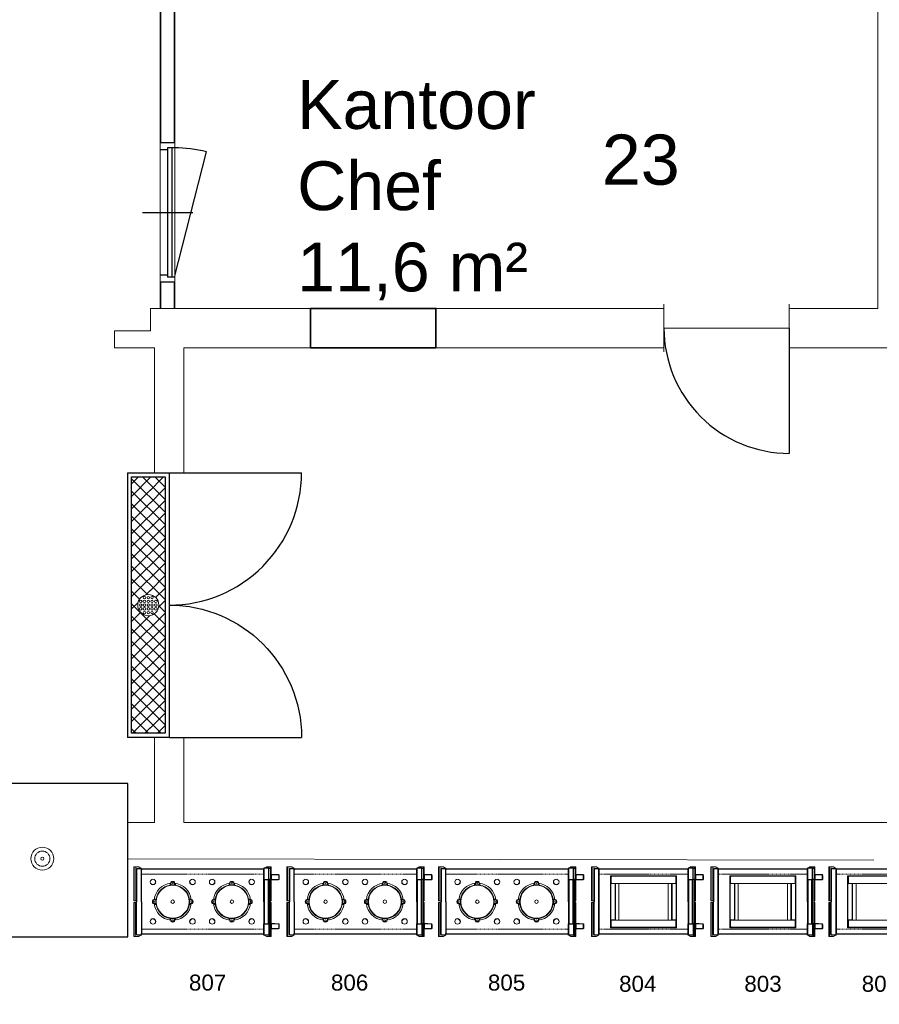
# Model space of a CAD drawing. Header units: millimetres. Extents: x 251300 to 553564, y 2563 to 144710.
# Tile 25 of 57: x 281134 to 287305, y 31478 to 38549. Entities that reach past the tile are written whole.
import ezdxf
from ezdxf.enums import TextEntityAlignment as Align

# ---------------------------------------------------------------- set-up
doc = ezdxf.new("R2010")
doc.units = ezdxf.units.MM
doc.set_wipeout_variables(frame=1)
doc.linetypes.add('HIDDEN', pattern=[9.525, 6.35, -3.175])
doc.layers.add('0 @ 50', color=7, linetype='Continuous')
for name, color, linetype, lineweight in [('APPARAAT1', 2, 'Continuous', 25), ('APPARAAT2', 1, 'Continuous', 20), ('APPARAAT3', 6, 'Continuous', 18), ('BWK ALGEMEEN', 1, 'Continuous', 25), ('BWK MUREN', 3, 'Continuous', 35), ('POSITIENUMMER', 141, 'Continuous', 20), ('TEKST PS', 10, 'Continuous', 9), ('X-L22_C_binnenwand', 7, 'Continuous', 13), ('X-L32_C_binnenwandopeningen', 3, 'Continuous', 5), ('X-T22_C_ruimtelabel', 7, 'Continuous', 5)]:
    doc.layers.add(name, color=color, linetype=linetype, lineweight=lineweight)
doc.styles.add('PS', font='arial.ttf')
doc.styles.get("Standard").update_dxf_attribs({"font": 'arial.ttf'})

# ---------------------------------------------------------------- blocks, each defined once
blk = doc.blocks.new('POSITIENUMMER')
at = {"layer": 'POSITIENUMMER', "style": 'PS', "flags": 1}
for tag, p in [('MERK-TYPE', (-1.22, -6.81)), ('AFMETINGEN', (-1.22, -10.86)), ('OMSCHRIJVING', (-1.22, -14.79)), ('OPMERKINGEN', (-1.22, -18.98))]:
    blk.add_attdef(tag, p, '', height=2.8, dxfattribs=at)
blk.add_wipeout([(-5.03, 0), (-5.03, 0.11), (-5.02, 0.2), (-5, 0.34), (-4.97, 0.48), (-4.93, 0.6), (-4.86, 0.76), (-4.78, 0.92), (-4.69, 1.07), (-4.6, 1.2), (-4.54, 1.27), (-4.48, 1.34), (-4.43, 1.4), (-4.35, 1.49), (-4.26, 1.57), (-4.18, 1.64), (-4.07, 1.73), (-3.91, 1.86), (-3.77, 1.95), (-3.62, 2.05), (-3.49, 2.12), (-3.31, 2.22), (-3.18, 2.29), (-3.02, 2.36), (-2.86, 2.43), (-2.72, 2.48), (-2.53, 2.55), (-2.36, 2.61), (-2.17, 2.66), (-2, 2.71), (-1.73, 2.77), (-1.53, 2.81), (-1.37, 2.84), (-1.13, 2.88), (-0.93, 2.9), (-0.73, 2.92), (-0.52, 2.93), (-0.28, 2.95), (-0.09, 2.95), (0.17, 2.95), (0.35, 2.94), (0.58, 2.93), (0.78, 2.91), (1, 2.89), (1.15, 2.87), (1.32, 2.85), (1.47, 2.82), (1.68, 2.78), (1.88, 2.74), (2.01, 2.7), (2.16, 2.67), (2.37, 2.6), (2.54, 2.55), (2.65, 2.51), (2.78, 2.46), (2.91, 2.41), (3.05, 2.34), (3.21, 2.27), (3.32, 2.22), (3.46, 2.14), (3.61, 2.06), (3.73, 1.98), (3.85, 1.9), (4, 1.79), (4.11, 1.7), (4.21, 1.62), (4.33, 1.5), (4.43, 1.4), (4.53, 1.29), (4.62, 1.17), (4.69, 1.06), (4.77, 0.94), (4.83, 0.83), (4.89, 0.7), (4.93, 0.6), (4.97, 0.47), (4.99, 0.38), (5.02, 0.23), (5.03, 0.13), (5.03, 0.07), (5.03, 0.04), (5.03, -0.07), (5.02, -0.18), (5.02, -0.17), (5.01, -0.3), (4.96, -0.48), (4.92, -0.62), (4.88, -0.73), (4.79, -0.9), (4.74, -0.99), (4.69, -1.08), (4.62, -1.17), (4.52, -1.29), (4.44, -1.39), (4.37, -1.46), (4.28, -1.55), (4.2, -1.63), (4.05, -1.75), (3.95, -1.83), (3.83, -1.91), (3.65, -2.03), (3.52, -2.11), (3.37, -2.19), (3.23, -2.26), (3.12, -2.32), (2.93, -2.4), (2.81, -2.45), (2.67, -2.5), (2.5, -2.56), (2.26, -2.63), (2.12, -2.68), (1.9, -2.73), (1.71, -2.78), (1.55, -2.81), (1.41, -2.83), (1.28, -2.85), (1.11, -2.88), (0.84, -2.91), (0.68, -2.92), (0.46, -2.94), (0.29, -2.95), (0.1, -2.95), (-0.12, -2.95), (-0.33, -2.94), (-0.56, -2.93), (-0.83, -2.91), (-1.09, -2.88), (-1.3, -2.85), (-1.58, -2.8), (-1.83, -2.75), (-2.05, -2.69), (-2.13, -2.67), (-2.15, -2.67), (-2.41, -2.59), (-2.61, -2.52), (-2.79, -2.45), (-2.94, -2.39), (-3.08, -2.33), (-3.25, -2.25), (-3.37, -2.19), (-3.5, -2.12), (-3.64, -2.04), (-3.76, -1.96), (-3.89, -1.87), (-3.97, -1.81), (-4.08, -1.73), (-4.15, -1.67), (-4.32, -1.51), (-4.48, -1.35), (-4.55, -1.26), (-4.64, -1.14), (-4.73, -1), (-4.79, -0.9), (-4.86, -0.77), (-4.91, -0.65), (-4.94, -0.55), (-4.97, -0.44), (-5.01, -0.28), (-5.02, -0.19), (-5.03, -0.07)]).dxf.layer = 'POSITIENUMMER'
at = {"layer": 'POSITIENUMMER'}
blk.add_attdef('POS', text='', height=2.3, dxfattribs=at).set_placement((0, 0), align=Align.MIDDLE)
blk = doc.blocks.new('DVDVB_32_-S-_Deur')
at = {"linetype": 'Continuous', "lineweight": 13}
blk.add_wipeout([(0, -0.5), (1, -0.5), (1, 0.5), (0, 0.5)], dxfattribs=at)
at = {"color": 0, "linetype": 'ByBlock', "lineweight": -2}
for p, q in [((0, -0.5), (0, 0.5)), ((1, -0.5), (1, 0.5)), ((0, 0), (1, 0))]:
    blk.add_line(p, q, dxfattribs=at)
blk = doc.blocks.new('DVDVB_32_-S-_DubbelDeur')
at = {"linetype": 'Continuous', "lineweight": 13}
blk.add_wipeout([(0, -0.5), (1, -0.5), (1, 0.5), (0, 0.5)], dxfattribs=at)
at = {"color": 0, "linetype": 'ByBlock', "lineweight": -2}
for p, q in [((0, -0.5), (0, 0.5)), ((1, -0.5), (1, 0.5)), ((0, 0), (1, 0))]:
    blk.add_line(p, q, dxfattribs=at)
blk = doc.blocks.new('Borden DFR 2 x 240')
at = {"layer": 'APPARAAT1'}
for p, q in [((18, -12), (18, -248)), ((18, -23.5), (18, -241)), ((20, -10), (51, -10)), ((53, -10.6), (53, -19.5)), ((933, -15), (53, -15)), ((53, -248), (53, -15)), ((933, -248), (933, -15)), ((980.9, -407), (980.9, -89)), ((18, -484), (18, -248)), ((18, -472.5), (18, -255)), ((53, -248), (53, -481)), ((933, -248), (933, -481)), ((20, -486), (51, -486)), ((53, -485.4), (53, -476.5)), ((933, -481), (53, -481))]:
    blk.add_line(p, q, dxfattribs=at)
for points in [[(968, -7.9), (933, -7.9), (933, -89), (968, -89)], [(968, -488.2), (933, -488.2), (933, -407), (968, -407)]]:
    blk.add_lwpolyline(points, close=True, dxfattribs=at)
for points in [[(968, -7.9), (980.9, -7.9), (980.9, -89), (968, -89)], [(968, -488.2), (980.9, -488.2), (980.9, -407), (968, -407)]]:
    blk.add_lwpolyline(points, dxfattribs=at)
for centre, start, end in [((20, -12), 90, 180), ((51, -12), 0, 90), ((51, -10.6), 0, 57.56446), ((51, -484), 270, 0), ((51, -485.4), 302.43554, 0)]:
    blk.add_arc(centre, 2, start, end, dxfattribs=at)
at = {"layer": 'APPARAAT2'}
for p, q in [((0, 0), (0, -240)), ((34.3, 2), (2, 2)), ((8.1, 2), (8.1, -242)), ((35.4, 1.7), (52.1, -8.9)), ((950.6, 1.7), (935.6, -7.9)), ((951.7, 2), (984, 2)), ((977.9, 2), (977.9, -7.9)), ((986, 0), (986, -240)), ((53, -12), (53, -248)), ((933, -10.6), (933, -19.5)), ((986, -50.4), (1038.3, -53.6)), ((987.9, -93.2), (987.9, -50.6)), ((987.9, -54.6), (1038.1, -57.6)), ((1039, -58.6), (1039, -85.2)), ((1043, -85.2), (1043, -58.6)), ((257.8, -130.8), (254.8, -130.8)), ((254.8, -130.8), (254.8, -132.3)), ((257.8, -130.8), (257.8, -131.7)), ((259, -131.2), (257.8, -131.2)), ((259, -116.4), (259, -128)), ((259, -128), (259, -131.5)), ((260.5, -116.2), (260.5, -127.8)), ((260.5, -127.8), (260.5, -131.3)), ((261.5, -130), (260.5, -130)), ((261.5, -130), (261.5, -131.2)), ((262.5, -115.9), (262.5, -119.2)), ((264, -119.2), (262.5, -119.2)), ((263, -126.8), (263, -127.5)), ((278, -126.8), (263, -126.8)), ((263, -127.5), (263, -131)), ((264, -127.1), (264, -107.8)), ((264, -115.6), (264, -119.2)), ((264, -115.6), (264, -119.2)), ((292, -127.1), (264, -127.1)), ((278, -126.8), (293, -126.8)), ((292, -127.1), (292, -107.8)), ((292, -115.6), (292, -119.2)), ((292, -115.6), (292, -119.2)), ((292, -119.2), (293.5, -119.2)), ((293, -126.8), (293, -127.5)), ((293, -127.5), (293, -131)), ((293.5, -115.9), (293.5, -119.2)), ((294.5, -130), (294.5, -131.2)), ((294.5, -130), (295.5, -130)), ((295.5, -116.2), (295.5, -127.8)), ((295.5, -127.8), (295.5, -131.3)), ((297, -116.4), (297, -128)), ((297, -128), (297, -131.5)), ((297, -131.2), (298.2, -131.2)), ((298.2, -130.8), (298.2, -131.7)), ((298.2, -130.8), (301.2, -130.8)), ((301.2, -130.8), (301.2, -132.3)), ((682.8, -130.8), (679.8, -130.8)), ((679.8, -130.8), (679.8, -132.3)), ((682.8, -130.8), (682.8, -131.7)), ((684, -131.2), (682.8, -131.2)), ((684, -116.4), (684, -128)), ((684, -128), (684, -131.5)), ((685.5, -116.2), (685.5, -127.8)), ((685.5, -127.8), (685.5, -131.3)), ((686.5, -130), (685.5, -130)), ((686.5, -130), (686.5, -131.2)), ((687.5, -115.9), (687.5, -119.2)), ((689, -119.2), (687.5, -119.2)), ((703, -126.8), (688, -126.8)), ((688, -126.8), (688, -127.5)), ((688, -127.5), (688, -131)), ((689, -127.1), (689, -107.8)), ((689, -115.6), (689, -119.2)), ((689, -115.6), (689, -119.2)), ((717, -127.1), (689, -127.1)), ((703, -126.8), (718, -126.8)), ((717, -127.1), (717, -107.8)), ((717, -115.6), (717, -119.2)), ((717, -115.6), (717, -119.2)), ((717, -119.2), (718.5, -119.2)), ((718, -126.8), (718, -127.5)), ((718, -127.5), (718, -131)), ((718.5, -115.9), (718.5, -119.2)), ((719.5, -130), (720.5, -130)), ((719.5, -130), (719.5, -131.2)), ((720.5, -116.2), (720.5, -127.8)), ((720.5, -127.8), (720.5, -131.3)), ((722, -116.4), (722, -128)), ((722, -128), (722, -131.5)), ((722, -131.2), (723.2, -131.2)), ((723.2, -130.8), (726.2, -130.8)), ((723.2, -130.8), (723.2, -131.7)), ((726.2, -130.8), (726.2, -132.3)), ((933, -89), (980.9, -89)), ((938, -407), (938, -89)), ((963, -407), (963, -89)), ((969.9, -407), (969.9, -89)), ((986, -93.3), (1038.3, -90.2)), ((987.9, -89.2), (1038.1, -86.2)), ((0, -496), (0, -256)), ((2, -242), (17, -242)), ((2, -254), (17, -254)), ((8.1, -498), (8.1, -254)), ((53, -484), (53, -248)), ((157.1, -234), (137.8, -234)), ((157.1, -262), (137.8, -262)), ((145.6, -234), (149.2, -234)), ((145.6, -262), (149.2, -262)), ((145.9, -232.5), (149.2, -232.5)), ((145.9, -263.5), (149.2, -263.5)), ((146.2, -230.5), (157.8, -230.5)), ((146.2, -265.5), (157.8, -265.5)), ((146.4, -229), (158, -229)), ((146.4, -267), (158, -267)), ((149.2, -234), (149.2, -232.5)), ((149.2, -262), (149.2, -263.5)), ((156.7, -248), (156.7, -233)), ((156.7, -233), (157.5, -233)), ((156.7, -248), (156.7, -263)), ((156.7, -263), (157.5, -263)), ((157.1, -234), (157.1, -262)), ((157.5, -233), (161, -233)), ((157.5, -263), (161, -263)), ((157.8, -230.5), (161.3, -230.5)), ((157.8, -265.5), (161.3, -265.5)), ((158, -229), (161.5, -229)), ((158, -267), (161.5, -267)), ((160, -231.5), (160, -230.5)), ((160, -231.5), (161.2, -231.5)), ((160, -264.5), (161.2, -264.5)), ((160, -264.5), (160, -265.5)), ((160.7, -224.8), (162.3, -224.8)), ((160.7, -227.8), (160.7, -224.8)), ((160.7, -227.8), (161.7, -227.8)), ((160.7, -268.2), (160.7, -271.2)), ((160.7, -268.2), (161.7, -268.2)), ((160.7, -271.2), (162.3, -271.2)), ((161.2, -229), (161.2, -227.8)), ((161.2, -267), (161.2, -268.2)), ((395.2, -224.8), (393.7, -224.8)), ((395.2, -271.2), (393.7, -271.2)), ((395.2, -227.8), (394.3, -227.8)), ((395.2, -268.2), (394.3, -268.2)), ((398, -229), (394.5, -229)), ((398, -267), (394.5, -267)), ((394.7, -229), (394.7, -227.8)), ((398.2, -230.5), (394.7, -230.5)), ((398.2, -265.5), (394.7, -265.5)), ((394.7, -267), (394.7, -268.2)), ((396, -231.5), (394.8, -231.5)), ((396, -264.5), (394.8, -264.5)), ((398.5, -233), (395, -233)), ((398.5, -263), (395, -263)), ((395.2, -227.8), (395.2, -224.8)), ((395.2, -268.2), (395.2, -271.2)), ((396, -231.5), (396, -230.5)), ((396, -264.5), (396, -265.5)), ((409.6, -229), (398, -229)), ((409.6, -267), (398, -267)), ((409.8, -230.5), (398.2, -230.5)), ((409.8, -265.5), (398.2, -265.5)), ((399.2, -233), (398.5, -233)), ((399.2, -263), (398.5, -263)), ((398.9, -234), (418.2, -234)), ((398.9, -262), (398.9, -234)), ((398.9, -262), (418.2, -262)), ((399.2, -248), (399.2, -233)), ((399.2, -248), (399.2, -263)), ((406.7, -234), (406.7, -232.5)), ((410.1, -232.5), (406.7, -232.5)), ((410.4, -234), (406.7, -234)), ((410.4, -234), (406.7, -234)), ((406.7, -262), (406.7, -263.5)), ((410.4, -262), (406.7, -262)), ((410.4, -262), (406.7, -262)), ((410.1, -263.5), (406.7, -263.5)), ((582.1, -234), (562.8, -234)), ((582.1, -262), (562.8, -262)), ((570.6, -234), (574.2, -234)), ((570.6, -262), (574.2, -262)), ((570.9, -232.5), (574.2, -232.5)), ((570.9, -263.5), (574.2, -263.5)), ((571.2, -230.5), (582.8, -230.5)), ((571.2, -265.5), (582.8, -265.5)), ((571.4, -229), (583, -229)), ((571.4, -267), (583, -267)), ((574.2, -234), (574.2, -232.5)), ((574.2, -262), (574.2, -263.5)), ((581.7, -233), (582.5, -233)), ((581.7, -248), (581.7, -233)), ((581.7, -248), (581.7, -263)), ((581.7, -263), (582.5, -263)), ((582.1, -234), (582.1, -262)), ((582.5, -233), (586, -233)), ((582.5, -263), (586, -263)), ((582.8, -230.5), (586.3, -230.5)), ((582.8, -265.5), (586.3, -265.5)), ((583, -229), (586.5, -229)), ((583, -267), (586.5, -267)), ((585, -231.5), (585, -230.5)), ((585, -231.5), (586.2, -231.5)), ((585, -264.5), (585, -265.5)), ((585, -264.5), (586.2, -264.5)), ((585.7, -227.8), (585.7, -224.8)), ((585.7, -224.8), (587.3, -224.8)), ((585.7, -227.8), (586.7, -227.8)), ((585.7, -268.2), (586.7, -268.2)), ((585.7, -268.2), (585.7, -271.2)), ((585.7, -271.2), (587.3, -271.2)), ((586.2, -229), (586.2, -227.8)), ((586.2, -267), (586.2, -268.2)), ((820.2, -224.8), (818.7, -224.8)), ((820.2, -271.2), (818.7, -271.2)), ((820.2, -227.8), (819.3, -227.8)), ((820.2, -268.2), (819.3, -268.2)), ((823, -229), (819.5, -229)), ((823, -267), (819.5, -267)), ((819.7, -229), (819.7, -227.8)), ((823.2, -230.5), (819.7, -230.5)), ((823.2, -265.5), (819.7, -265.5)), ((819.7, -267), (819.7, -268.2)), ((821, -231.5), (819.8, -231.5)), ((821, -264.5), (819.8, -264.5)), ((823.5, -233), (820, -233)), ((823.5, -263), (820, -263)), ((820.2, -227.8), (820.2, -224.8)), ((820.2, -268.2), (820.2, -271.2)), ((821, -231.5), (821, -230.5)), ((821, -264.5), (821, -265.5)), ((834.6, -229), (823, -229)), ((834.6, -267), (823, -267)), ((834.8, -230.5), (823.2, -230.5)), ((834.8, -265.5), (823.2, -265.5)), ((824.2, -233), (823.5, -233)), ((824.2, -263), (823.5, -263)), ((823.9, -234), (843.2, -234)), ((823.9, -262), (823.9, -234)), ((823.9, -262), (843.2, -262)), ((824.2, -248), (824.2, -233)), ((824.2, -248), (824.2, -263)), ((835.1, -232.5), (831.7, -232.5)), ((831.7, -234), (831.7, -232.5)), ((835.4, -234), (831.7, -234)), ((835.4, -234), (831.7, -234)), ((831.7, -262), (831.7, -263.5)), ((835.4, -262), (831.7, -262)), ((835.4, -262), (831.7, -262)), ((835.1, -263.5), (831.7, -263.5)), ((984, -242), (980.9, -242)), ((984, -254), (980.9, -254)), ((986, -496), (986, -256)), ((254.8, -365.3), (254.8, -363.7)), ((257.8, -365.3), (254.8, -365.3)), ((257.8, -365.3), (257.8, -364.3)), ((259, -364.8), (257.8, -364.8)), ((259, -368), (259, -364.5)), ((259, -379.6), (259, -368)), ((260.5, -368.2), (260.5, -364.7)), ((261.5, -366), (260.5, -366)), ((260.5, -379.8), (260.5, -368.2)), ((261.5, -366), (261.5, -364.8)), ((264, -376.8), (262.5, -376.8)), ((262.5, -380.1), (262.5, -376.8)), ((263, -368.5), (263, -365)), ((263, -369.3), (263, -368.5)), ((278, -369.3), (263, -369.3)), ((264, -368.9), (292, -368.9)), ((264, -368.9), (264, -388.2)), ((264, -380.4), (264, -376.8)), ((264, -380.4), (264, -376.8)), ((278, -369.3), (293, -369.3)), ((292, -368.9), (292, -388.2)), ((292, -380.4), (292, -376.8)), ((292, -376.8), (293.5, -376.8)), ((292, -380.4), (292, -376.8)), ((293, -368.5), (293, -365)), ((293, -369.3), (293, -368.5)), ((293.5, -380.1), (293.5, -376.8)), ((294.5, -366), (294.5, -364.8)), ((294.5, -366), (295.5, -366)), ((295.5, -368.2), (295.5, -364.7)), ((295.5, -379.8), (295.5, -368.2)), ((297, -368), (297, -364.5)), ((297, -364.8), (298.2, -364.8)), ((297, -379.6), (297, -368)), ((298.2, -365.3), (298.2, -364.3)), ((298.2, -365.3), (301.2, -365.3)), ((301.2, -365.3), (301.2, -363.7)), ((679.8, -365.3), (679.8, -363.7)), ((682.8, -365.3), (679.8, -365.3)), ((682.8, -365.3), (682.8, -364.3)), ((684, -364.8), (682.8, -364.8)), ((684, -368), (684, -364.5)), ((684, -379.6), (684, -368)), ((685.5, -368.2), (685.5, -364.7)), ((686.5, -366), (685.5, -366)), ((685.5, -379.8), (685.5, -368.2)), ((686.5, -366), (686.5, -364.8)), ((687.5, -380.1), (687.5, -376.8)), ((689, -376.8), (687.5, -376.8)), ((688, -368.5), (688, -365)), ((688, -369.3), (688, -368.5)), ((703, -369.3), (688, -369.3)), ((689, -368.9), (717, -368.9)), ((689, -368.9), (689, -388.2)), ((689, -380.4), (689, -376.8)), ((689, -380.4), (689, -376.8)), ((703, -369.3), (718, -369.3)), ((717, -368.9), (717, -388.2)), ((717, -380.4), (717, -376.8)), ((717, -376.8), (718.5, -376.8)), ((717, -380.4), (717, -376.8)), ((718, -368.5), (718, -365)), ((718, -369.3), (718, -368.5)), ((718.5, -380.1), (718.5, -376.8)), ((719.5, -366), (719.5, -364.8)), ((719.5, -366), (720.5, -366)), ((720.5, -368.2), (720.5, -364.7)), ((720.5, -379.8), (720.5, -368.2)), ((722, -368), (722, -364.5)), ((722, -364.8), (723.2, -364.8)), ((722, -379.6), (722, -368)), ((723.2, -365.3), (723.2, -364.3)), ((723.2, -365.3), (726.2, -365.3)), ((726.2, -365.3), (726.2, -363.7)), ((933, -407), (980.9, -407)), ((986, -402.7), (1038.3, -405.8)), ((987.9, -402.8), (987.9, -445.4)), ((987.9, -406.8), (1038.1, -409.8)), ((1039, -437.4), (1039, -410.8)), ((1043, -410.8), (1043, -437.4)), ((35.4, -497.7), (52.1, -487.1)), ((950.6, -497.7), (935.6, -488.2)), ((986, -445.6), (1038.3, -442.4)), ((987.9, -441.4), (1038.1, -438.4)), ((34.3, -498), (2, -498)), ((951.7, -498), (984, -498))]:
    blk.add_line(p, q, dxfattribs=at)
for points in [[(150.5, -92.2, -0.110196), (154.1, -98, -0.102594), (155.2, -105.2, -0.093403), (153.4, -112.4, -0.087802), (148.8, -118.8, -0.087802), (142.4, -123.4, -0.093403), (135.2, -125.2, -0.102594), (128, -124.1, -0.110196), (122.2, -120.5, -0.110196)], [(405.5, -92.2, 0.110196), (401.9, -98, 0.102594), (400.8, -105.2, 0.093403), (402.6, -112.4, 0.087802), (407.2, -118.8, 0.087802), (413.6, -123.4, 0.093403), (420.8, -125.2, 0.102594), (428, -124.1, 0.110196), (433.8, -120.5, 0.110196)], [(575.5, -92.2, -0.110196), (579.1, -98, -0.102594), (580.2, -105.2, -0.093403), (578.4, -112.4, -0.087802), (573.8, -118.8, -0.087802), (567.4, -123.4, -0.093403), (560.2, -125.2, -0.102594), (553, -124.1, -0.110196), (547.2, -120.5, -0.110196)], [(830.5, -92.2, 0.110196), (826.9, -98, 0.102594), (825.8, -105.2, 0.093403), (827.6, -112.4, 0.087802), (832.2, -118.8, 0.087802), (838.6, -123.4, 0.093403), (845.8, -125.2, 0.102594), (853, -124.1, 0.110196), (858.8, -120.5, 0.110196)], [(150.5, -403.8, 0.110196), (154.1, -398, 0.102594), (155.2, -390.8, 0.093403), (153.4, -383.6, 0.087802), (148.8, -377.2, 0.087802), (142.4, -372.6, 0.093403), (135.2, -370.8, 0.102594), (128, -371.9, 0.110196), (122.2, -375.5, 0.110196)], [(405.5, -403.8, -0.110196), (401.9, -398, -0.102594), (400.8, -390.8, -0.093403), (402.6, -383.6, -0.087802), (407.2, -377.2, -0.087802), (413.6, -372.6, -0.093403), (420.8, -370.8, -0.102594), (428, -371.9, -0.110196), (433.8, -375.5, -0.110196)], [(575.5, -403.8, 0.110196), (579.1, -398, 0.102594), (580.2, -390.8, 0.093403), (578.4, -383.6, 0.087802), (573.8, -377.2, 0.087802), (567.4, -372.6, 0.093403), (560.2, -370.8, 0.102594), (553, -371.9, 0.110196), (547.2, -375.5, 0.110196)], [(830.5, -403.8, -0.110196), (826.9, -398, -0.102594), (825.8, -390.8, -0.093403), (827.6, -383.6, -0.087802), (832.2, -377.2, -0.087802), (838.6, -372.6, -0.093403), (845.8, -370.8, -0.102594), (853, -371.9, -0.110196), (858.8, -375.5, -0.110196)]]:
    blk.add_lwpolyline(points, format="xyb", dxfattribs=at)
for centre, radius in [((136.4, -106.4), 20), ((278, -111.1), 6), ((419.6, -106.4), 20), ((561.4, -106.4), 20), ((703, -111.1), 6), ((844.6, -106.4), 20), ((141.1, -248), 6), ((414.9, -248), 6), ((566.1, -248), 6), ((839.9, -248), 6), ((136.4, -389.6), 20), ((278, -384.9), 6), ((419.6, -389.6), 20), ((561.4, -389.6), 20), ((703, -384.9), 6), ((844.6, -389.6), 20)]:
    blk.add_circle(centre, radius, dxfattribs=at)
for centre, radius, start, end in [((2, 0), 2, 90, 180), ((34.3, 0), 2, 57.56446, 90), ((951.7, 0), 2, 90, 122.43554), ((984, 0), 2, 0, 90), ((1038, -58.6), 1, 0, 86.54483), ((1038, -58.6), 5, 0, 86.54483), ((278, -248), 133, 96.04233, 173.95767), ((278, -248), 121.2, 99.01546, 170.98454), ((278, -248), 118, 90, 180), ((278, -248), 119.2, 101.21839, 168.78161), ((270, -135.8), 16, 161.81945, 167.90844), ((278, -248), 119.2, 99.16796, 100.5083), ((278, -248), 121.2, 97.10634, 98.29848), ((278, -248), 119.2, 97.22616, 98.30316), ((278, -122.1), 20, 45.573, 134.427), ((278, -248), 118, 0, 90), ((278, -248), 133, 6.04233, 83.95767), ((278, -248), 121.2, 81.70152, 82.89366), ((278, -248), 121.2, 81.70152, 82.89366), ((278, -248), 119.2, 81.69684, 82.77384), ((278, -248), 119.2, 81.69684, 82.77384), ((278, -248), 121.2, 9.01546, 80.98454), ((278, -248), 119.2, 79.4917, 80.83204), ((278, -248), 119.2, 79.4917, 80.83204), ((278, -248), 119.2, 79.4917, 80.83204), ((286, -135.8), 16, 12.09156, 18.18055), ((278, -248), 119.2, 11.21839, 78.78161), ((703, -248), 133, 96.04233, 173.95767), ((703, -248), 121.2, 99.01546, 170.98454), ((703, -248), 118, 90, 180), ((703, -248), 119.2, 101.21839, 168.78161), ((695, -135.8), 16, 161.81945, 167.90844), ((703, -248), 119.2, 99.16796, 100.5083), ((703, -248), 121.2, 97.10634, 98.29848), ((703, -248), 119.2, 97.22616, 98.30316), ((703, -122.1), 20, 45.573, 134.427), ((703, -248), 118, 0, 90), ((703, -248), 133, 6.04233, 83.95767), ((703, -248), 121.2, 81.70152, 82.89366), ((703, -248), 121.2, 81.70152, 82.89366), ((703, -248), 119.2, 81.69684, 82.77384), ((703, -248), 119.2, 81.69684, 82.77384), ((703, -248), 121.2, 9.01546, 80.98454), ((703, -248), 119.2, 79.4917, 80.83204), ((703, -248), 119.2, 79.4917, 80.83204), ((703, -248), 119.2, 79.4917, 80.83204), ((711, -135.8), 16, 12.09156, 18.18055), ((703, -248), 119.2, 11.21839, 78.78161), ((1038, -85.2), 1, 273.45517, 0), ((1038, -85.2), 5, 273.45517, 0), ((2, -240), 2, 180, 270), ((2, -256), 2, 90, 180), ((17, -241), 1, 270, 0), ((17, -255), 1, 0, 90), ((152.1, -248), 20, 135.573, 224.427), ((278, -248), 133, 186.04233, 263.95767), ((278, -248), 121.2, 171.70152, 172.89366), ((278, -248), 121.2, 171.70152, 172.89366), ((278, -248), 121.2, 187.10634, 188.29848), ((278, -248), 121.2, 189.01546, 260.98454), ((278, -248), 119.2, 171.69684, 172.77384), ((278, -248), 119.2, 171.69684, 172.77384), ((278, -248), 119.2, 187.22616, 188.30316), ((278, -248), 118, 180, 270), ((278, -248), 119.2, 169.4917, 170.83204), ((278, -248), 119.2, 169.4917, 170.83204), ((278, -248), 119.2, 169.4917, 170.83204), ((278, -248), 119.2, 189.16796, 190.5083), ((165.7, -240), 16, 102.09156, 108.18055), ((165.7, -256), 16, 251.81945, 257.90844), ((278, -248), 119.2, 191.21839, 258.78161), ((278, -248), 12.5, 90, 180), ((278, -248), 12.5, 180, 270), ((278, -248), 12.5, 0, 90), ((278, -248), 118, 270, 0), ((278, -248), 12.5, 270, 0), ((278, -248), 133, 276.04233, 353.95767), ((278, -248), 121.2, 279.01546, 350.98454), ((278, -248), 119.2, 281.21839, 348.78161), ((390.2, -240), 16, 71.81945, 77.90844), ((390.2, -256), 16, 282.09156, 288.18055), ((278, -248), 119.2, 9.16796, 10.5083), ((278, -248), 119.2, 349.4917, 350.83204), ((278, -248), 119.2, 349.4917, 350.83204), ((278, -248), 119.2, 349.4917, 350.83204), ((278, -248), 119.2, 7.22616, 8.30316), ((278, -248), 119.2, 351.69684, 352.77384), ((278, -248), 119.2, 351.69684, 352.77384), ((278, -248), 121.2, 7.10634, 8.29848), ((278, -248), 121.2, 351.70152, 352.89366), ((278, -248), 121.2, 351.70152, 352.89366), ((403.9, -248), 20, 315.573, 44.427), ((577.1, -248), 20, 135.573, 224.427), ((703, -248), 133, 186.04233, 263.95767), ((703, -248), 121.2, 171.70152, 172.89366), ((703, -248), 121.2, 171.70152, 172.89366), ((703, -248), 121.2, 187.10634, 188.29848), ((703, -248), 121.2, 189.01546, 260.98454), ((703, -248), 119.2, 171.69684, 172.77384), ((703, -248), 119.2, 171.69684, 172.77384), ((703, -248), 119.2, 187.22616, 188.30316), ((703, -248), 118, 180, 270), ((703, -248), 119.2, 169.4917, 170.83204), ((703, -248), 119.2, 169.4917, 170.83204), ((703, -248), 119.2, 169.4917, 170.83204), ((703, -248), 119.2, 189.16796, 190.5083), ((590.7, -240), 16, 102.09156, 108.18055), ((590.7, -256), 16, 251.81945, 257.90844), ((703, -248), 119.2, 191.21839, 258.78161), ((703, -248), 12.5, 90, 180), ((703, -248), 12.5, 180, 270), ((703, -248), 12.5, 0, 90), ((703, -248), 118, 270, 0), ((703, -248), 12.5, 270, 0), ((703, -248), 133, 276.04233, 353.95767), ((703, -248), 121.2, 279.01546, 350.98454), ((703, -248), 119.2, 281.21839, 348.78161), ((815.2, -240), 16, 71.81945, 77.90844), ((815.2, -256), 16, 282.09156, 288.18055), ((703, -248), 119.2, 9.16796, 10.5083), ((703, -248), 119.2, 349.4917, 350.83204), ((703, -248), 119.2, 349.4917, 350.83204), ((703, -248), 119.2, 349.4917, 350.83204), ((703, -248), 119.2, 7.22616, 8.30316), ((703, -248), 119.2, 351.69684, 352.77384), ((703, -248), 119.2, 351.69684, 352.77384), ((703, -248), 121.2, 7.10634, 8.29848), ((703, -248), 121.2, 351.70152, 352.89366), ((703, -248), 121.2, 351.70152, 352.89366), ((828.9, -248), 20, 315.573, 44.427), ((984, -240), 2, 270, 0), ((984, -256), 2, 0, 90), ((270, -360.3), 16, 192.09156, 198.18055), ((278, -248), 119.2, 259.4917, 260.83204), ((278, -248), 119.2, 259.4917, 260.83204), ((278, -248), 119.2, 259.4917, 260.83204), ((278, -248), 121.2, 261.70152, 262.89366), ((278, -248), 121.2, 261.70152, 262.89366), ((278, -248), 119.2, 261.69684, 262.77384), ((278, -248), 119.2, 261.69684, 262.77384), ((278, -373.9), 20, 225.573, 314.427), ((278, -248), 119.2, 277.22616, 278.30316), ((278, -248), 121.2, 277.10634, 278.29848), ((278, -248), 119.2, 279.16796, 280.5083), ((286, -360.3), 16, 341.81945, 347.90844), ((695, -360.3), 16, 192.09156, 198.18055), ((703, -248), 119.2, 259.4917, 260.83204), ((703, -248), 119.2, 259.4917, 260.83204), ((703, -248), 119.2, 259.4917, 260.83204), ((703, -248), 121.2, 261.70152, 262.89366), ((703, -248), 121.2, 261.70152, 262.89366), ((703, -248), 119.2, 261.69684, 262.77384), ((703, -248), 119.2, 261.69684, 262.77384), ((703, -373.9), 20, 225.573, 314.427), ((703, -248), 119.2, 277.22616, 278.30316), ((703, -248), 121.2, 277.10634, 278.29848), ((703, -248), 119.2, 279.16796, 280.5083), ((711, -360.3), 16, 341.81945, 347.90844), ((1038, -410.8), 1, 0, 86.54483), ((1038, -410.8), 5, 0, 86.54483), ((20, -484), 2, 180, 270), ((1038, -437.4), 1, 273.45517, 0), ((1038, -437.4), 5, 273.45517, 0), ((2, -496), 2, 180, 270), ((34.3, -496), 2, 270, 302.43554), ((951.7, -496), 2, 237.56446, 270), ((984, -496), 2, 270, 0)]:
    blk.add_arc(centre, radius, start, end, dxfattribs=at)
at = {"layer": 'APPARAAT3', "linetype": 'HIDDEN'}
for p, q in [((933, -50), (53, -50)), ((933, -446), (53, -446))]:
    blk.add_line(p, q, dxfattribs=at)
blk = doc.blocks.new('Dienbladen DFR 460x360')
at = {"layer": 'APPARAAT1'}
for p, q in [((16, -14), (16, -250)), ((16, -25.5), (16, -243)), ((18, -12), (49, -12)), ((51, -12.6), (51, -21.5)), ((51, -14), (51, -250)), ((691, -17), (51, -17)), ((51, -250), (51, -17)), ((691, -250), (691, -17)), ((738.9, -409), (738.9, -91)), ((16, -486), (16, -250)), ((16, -474.5), (16, -257)), ((51, -250), (51, -483)), ((51, -486), (51, -250)), ((691, -250), (691, -483)), ((18, -488), (49, -488)), ((691, -483), (51, -483))]:
    blk.add_line(p, q, dxfattribs=at)
for points in [[(726, -9.9), (691, -9.9), (691, -91), (726, -91)], [(726, -490.2), (691, -490.2), (691, -409), (726, -409)]]:
    blk.add_lwpolyline(points, close=True, dxfattribs=at)
for points in [[(726, -9.9), (738.9, -9.9), (738.9, -91), (726, -91)], [(726, -490.2), (738.9, -490.2), (738.9, -409), (726, -409)]]:
    blk.add_lwpolyline(points, dxfattribs=at)
for centre, start, end in [((18, -14), 90, 180), ((49, -14), 0, 90), ((18, -486), 180, 270), ((49, -486), 270, 0)]:
    blk.add_arc(centre, 2, start, end, dxfattribs=at)
at = {"layer": 'APPARAAT2'}
for p, q in [((32.3, 0), (0, 0)), ((6.1, 0), (6.1, -244)), ((709.7, 0), (742, 0)), ((735.9, 0), (735.9, -9.9)), ((-2, -2), (-2, -242)), ((33.4, -0.3), (50.1, -10.9)), ((371, -63), (134, -63)), ((134, -250), (134, -63)), ((134.5, -66), (134.5, -113.5)), ((136, -113.5), (136, -66)), ((136, -117.5), (136, -70)), ((136, -70), (139.4, -70)), ((139.4, -70), (136.5, -70)), ((136.5, -78), (136.5, -70)), ((184.5, -63.5), (137, -63.5)), ((137, -65), (184.5, -65)), ((371, -65), (141, -65)), ((141, -65), (141, -68)), ((371, -67), (144, -67)), ((165.5, -65.5), (165.5, -67)), ((165.5, -65.5), (173.5, -65.5)), ((173.5, -65.5), (173.5, -67)), ((371, -63.5), (184.5, -63.5)), ((184.5, -63.5), (184.5, -65)), ((184.5, -65), (184.5, -63.5)), ((184.5, -65), (371, -65)), ((371, -63), (608, -63)), ((371, -63.5), (557.5, -63.5)), ((371, -65), (371, -63.5)), ((371, -65), (371, -63.5)), ((371, -65), (601, -65)), ((557.5, -65), (371, -65)), ((371, -67), (598, -67)), ((557.5, -63.5), (605, -63.5)), ((557.5, -65), (557.5, -63.5)), ((557.5, -63.5), (557.5, -65)), ((605, -65), (557.5, -65)), ((568.5, -65.5), (568.5, -67)), ((576.5, -65.5), (568.5, -65.5)), ((576.5, -65.5), (576.5, -67)), ((601, -65), (601, -68)), ((606, -70), (602.6, -70)), ((602.6, -70), (605.5, -70)), ((605.5, -78), (605.5, -70)), ((606, -113.5), (606, -66)), ((606, -117.5), (606, -70)), ((607.5, -66), (607.5, -113.5)), ((608, -250), (608, -63)), ((691, -12.6), (691, -21.5)), ((708.6, -0.3), (693.6, -9.9)), ((744, -2), (744, -242)), ((744, -52.4), (796.3, -55.6)), ((745.9, -95.2), (745.9, -52.6)), ((745.9, -56.6), (796.1, -59.6)), ((797, -60.6), (797, -87.2)), ((801, -87.2), (801, -60.6)), ((134, -86), (134.5, -86)), ((141, -117.5), (134, -117.5)), ((161, -119.5), (134, -119.5)), ((134.5, -86), (134.5, -111)), ((134.5, -113.5), (136, -113.5)), ((136, -250), (136, -119.5)), ((136, -250), (136, -119.5)), ((139, -78), (136.5, -78)), ((139, -113.5), (139, -72)), ((371, -118.5), (144, -118.5)), ((166, -118.5), (166, -250)), ((169.5, -250), (169.5, -119.5)), ((171, -119.5), (169.5, -119.5)), ((171, -119.5), (171, -118.5)), ((194.5, -250), (194.5, -118.5)), ((371, -118.5), (598, -118.5)), ((547.5, -250), (547.5, -118.5)), ((571, -119.5), (571, -118.5)), ((571, -119.5), (572.5, -119.5)), ((572.5, -250), (572.5, -119.5)), ((576, -118.5), (576, -250)), ((581, -119.5), (608, -119.5)), ((601, -117.5), (608, -117.5)), ((603, -113.5), (603, -72)), ((603, -78), (605.5, -78)), ((607.5, -113.5), (606, -113.5)), ((606, -250), (606, -119.5)), ((606, -250), (606, -119.5)), ((607.5, -86), (607.5, -111)), ((608, -86), (607.5, -86)), ((691, -91), (738.9, -91)), ((696, -409), (696, -91)), ((721, -409), (721, -91)), ((727.9, -409), (727.9, -91)), ((744, -95.3), (796.3, -92.2)), ((745.9, -91.2), (796.1, -88.2)), ((-2, -498), (-2, -258)), ((0, -244), (15, -244)), ((0, -256), (15, -256)), ((6.1, -500), (6.1, -256)), ((134, -250), (134, -437)), ((136, -250), (136, -380.5)), ((136, -250), (136, -380.5)), ((166, -381.5), (166, -250)), ((169.5, -250), (169.5, -380.5)), ((194.5, -250), (194.5, -381.5)), ((547.5, -250), (547.5, -381.5)), ((572.5, -250), (572.5, -380.5)), ((576, -381.5), (576, -250)), ((606, -250), (606, -380.5)), ((606, -250), (606, -380.5)), ((608, -250), (608, -437)), ((742, -244), (738.9, -244)), ((742, -256), (738.9, -256)), ((744, -498), (744, -258)), ((161, -380.5), (134, -380.5)), ((141, -382.5), (134, -382.5)), ((134, -414), (134.5, -414)), ((134.5, -434), (134.5, -386.5)), ((134.5, -386.5), (136, -386.5)), ((134.5, -414), (134.5, -389)), ((136, -382.5), (136, -430)), ((136, -386.5), (136, -434)), ((139, -422), (136.5, -422)), ((136.5, -422), (136.5, -430)), ((139, -386.5), (139, -428)), ((371, -381.5), (144, -381.5)), ((171, -380.5), (169.5, -380.5)), ((171, -380.5), (171, -381.5)), ((371, -381.5), (598, -381.5)), ((571, -380.5), (571, -381.5)), ((571, -380.5), (572.5, -380.5)), ((581, -380.5), (608, -380.5)), ((601, -382.5), (608, -382.5)), ((603, -386.5), (603, -428)), ((603, -422), (605.5, -422)), ((605.5, -422), (605.5, -430)), ((606, -382.5), (606, -430)), ((606, -386.5), (606, -434)), ((607.5, -386.5), (606, -386.5)), ((607.5, -434), (607.5, -386.5)), ((607.5, -414), (607.5, -389)), ((608, -414), (607.5, -414)), ((691, -409), (738.9, -409)), ((744, -404.7), (796.3, -407.8)), ((745.9, -404.8), (745.9, -447.4)), ((745.9, -408.8), (796.1, -411.8)), ((797, -439.4), (797, -412.8)), ((801, -412.8), (801, -439.4)), ((33.4, -499.7), (50.1, -489.1)), ((51, -487.4), (51, -478.5)), ((371, -437), (134, -437)), ((136, -430), (139.4, -430)), ((139.4, -430), (136.5, -430)), ((137, -435), (184.5, -435)), ((184.5, -436.5), (137, -436.5)), ((141, -435), (141, -432)), ((371, -435), (141, -435)), ((371, -433), (144, -433)), ((165.5, -434.5), (165.5, -433)), ((165.5, -434.5), (173.5, -434.5)), ((173.5, -434.5), (173.5, -433)), ((184.5, -435), (371, -435)), ((184.5, -435), (184.5, -436.5)), ((184.5, -436.5), (184.5, -435)), ((371, -436.5), (184.5, -436.5)), ((371, -433), (598, -433)), ((557.5, -435), (371, -435)), ((371, -435), (601, -435)), ((371, -435), (371, -436.5)), ((371, -435), (371, -436.5)), ((371, -436.5), (557.5, -436.5)), ((371, -437), (608, -437)), ((605, -435), (557.5, -435)), ((557.5, -436.5), (557.5, -435)), ((557.5, -435), (557.5, -436.5)), ((557.5, -436.5), (605, -436.5)), ((568.5, -434.5), (568.5, -433)), ((576.5, -434.5), (568.5, -434.5)), ((576.5, -434.5), (576.5, -433)), ((601, -435), (601, -432)), ((602.6, -430), (605.5, -430)), ((606, -430), (602.6, -430)), ((708.6, -499.7), (693.6, -490.2)), ((744, -447.6), (796.3, -444.4)), ((745.9, -443.4), (796.1, -440.4)), ((32.3, -500), (0, -500)), ((709.7, -500), (742, -500))]:
    blk.add_line(p, q, dxfattribs=at)
for centre, radius, start, end in [((0, -2), 2, 90, 180), ((32.3, -2), 2, 57.56446, 90), ((709.7, -2), 2, 90, 122.43554), ((742, -2), 2, 0, 90), ((49, -12.6), 2, 0, 57.56446), ((137, -66), 2.5, 90, 180), ((137, -66), 1, 90, 180), ((144, -72), 5, 90, 180), ((598, -72), 5, 0, 90), ((605, -66), 2.5, 0, 90), ((605, -66), 1, 0, 90), ((796, -60.6), 1, 0, 86.54483), ((796, -60.6), 5, 0, 86.54483), ((131.5, -111), 3, 326.44269, 0), ((144, -113.5), 5, 180, 270), ((161, -116.5), 3, 270, 318.18969), ((581, -116.5), 3, 221.81031, 270), ((598, -113.5), 5, 270, 0), ((610.5, -111), 3, 180, 213.55731), ((796, -87.2), 1, 273.45517, 0), ((796, -87.2), 5, 273.45517, 0), ((0, -242), 2, 180, 270), ((0, -258), 2, 90, 180), ((15, -243), 1, 270, 0), ((15, -257), 1, 0, 90), ((742, -242), 2, 270, 0), ((742, -258), 2, 0, 90), ((131.5, -389), 3, 0, 33.55731), ((144, -386.5), 5, 90, 180), ((161, -383.5), 3, 41.81031, 90), ((581, -383.5), 3, 90, 138.18969), ((598, -386.5), 5, 0, 90), ((610.5, -389), 3, 146.44269, 180), ((796, -412.8), 1, 0, 86.54483), ((796, -412.8), 5, 0, 86.54483), ((49, -487.4), 2, 302.43554, 0), ((137, -434), 2.5, 180, 270), ((137, -434), 1, 180, 270), ((144, -428), 5, 180, 270), ((598, -428), 5, 270, 0), ((605, -434), 2.5, 270, 0), ((605, -434), 1, 270, 0), ((796, -439.4), 1, 273.45517, 0), ((796, -439.4), 5, 273.45517, 0), ((0, -498), 2, 180, 270), ((32.3, -498), 2, 270, 302.43554), ((709.7, -498), 2, 237.56446, 270), ((742, -498), 2, 270, 0)]:
    blk.add_arc(centre, radius, start, end, dxfattribs=at)
at = {"layer": 'APPARAAT3', "linetype": 'HIDDEN'}
for p, q in [((691, -52), (51, -52)), ((691, -448), (51, -448))]:
    blk.add_line(p, q, dxfattribs=at)
blk = doc.blocks.new('*U26')
at = {"layer": 'BWK ALGEMEEN'}
for p, q in [((965, 0), (63.2, 229)), ((0, 0), (1000, 0)), ((0, -100), (1000, -100))]:
    blk.add_line(p, q, dxfattribs=at)
blk.add_arc((978, 0), 943, 165.94262, 180, dxfattribs=at)
blk.add_wipeout([(0, 0), (0, -100), (1000, -100), (1000, 0)]).dxf.layer = 'BWK ALGEMEEN'
for p, q in [((500, -230.6), (500, 130.6)), ((0, 0), (0, -100)), ((35, 0), (35, -50)), ((965, 0), (965, -50)), ((1000, 0), (1000, -100)), ((35, -20), (965, -20)), ((35, -50), (965, -50)), ((50, -50), (50, -100)), ((950, -50), (950, -100))]:
    blk.add_line(p, q, dxfattribs=at)
blk = doc.blocks.new('*U229')
at = {"layer": 'BWK ALGEMEEN', "lineweight": 9}
h = blk.add_hatch(dxfattribs=at)
h.set_pattern_fill('NET', color=256, scale=20, angle=45, style=0)
h.set_pattern_definition([(45, (-11346.43, -8465.86), (-44.90128, 44.90128), []), (135, (-11346.43, -8465.86), (-44.90128, -44.90128), [])])
edge = h.paths.add_edge_path(flags=16)
edge.add_arc((0, -150), 76, 0, 360)
h.paths.add_polyline_path([(-920, -30), (920, -30), (920, -270), (-920, -270)])
at = {"layer": 'BWK ALGEMEEN'}
for p, q in [((-950, -300), (-950, 0)), ((-950, 0), (950, 0)), ((950, 0), (950, -300)), ((-920, -270), (-920, -30)), ((-920, -30), (920, -30)), ((920, -30), (920, -270)), ((920, -270), (-920, -270)), ((-950, -300), (950, -300))]:
    blk.add_line(p, q, dxfattribs=at)
at = {"layer": 'BWK ALGEMEEN', "lineweight": 9}
for centre, radius in [((0, -150), 76), ((-54, -123), 9), ((-54, -150), 9), ((-27, -96), 9), ((-27, -123), 9), ((-27, -150), 9), ((0, -96), 9), ((0, -123), 9), ((0, -150), 9), ((27, -96), 9), ((27, -123), 9), ((27, -150), 9), ((54, -123), 9), ((54, -150), 9), ((-54, -177), 9), ((-27, -177), 9), ((-27, -204), 9), ((0, -177), 9), ((0, -204), 9), ((27, -177), 9), ((27, -204), 9), ((54, -177), 9)]:
    blk.add_circle(centre, radius, dxfattribs=at)

msp = doc.modelspace()

# ---------------------------------------------------------------- linework, layer by layer
at = {"layer": 'APPARAAT1'}
msp.add_lwpolyline([(277905, 33063.8), (277608.9, 33063.8), (277608.9, 31963.8), (281908.9, 31963.8), (281908.9, 33063.8), (279710.5, 33063.8)], dxfattribs=at)
at = {"layer": 'APPARAAT2'}
for radius in [82.1, 54.6, 10.2]:
    msp.add_circle((281296.2, 32524), radius, dxfattribs=at)
at = {"layer": 'BWK MUREN'}
for p, q in [((282143.9, 38864.8), (282143.9, 36475.8)), ((282243.9, 38764.8), (282243.9, 36475.8))]:
    msp.add_line(p, q, dxfattribs=at)
msp.add_lwpolyline([(283221.9, 36475.8), (284121.9, 36475.8), (284121.9, 36192.8), (283221.9, 36192.8)], close=True, dxfattribs=at)
at = {"layer": 'X-L22_C_binnenwand'}
for p, q in [((287294.9, 36475.8), (287294.9, 40155.8)), ((282073.9, 36475.8), (283221.9, 36475.8)), ((282073.9, 36314.8), (282073.9, 36475.8)), ((284121.9, 36475.8), (287294.9, 36475.8)), ((282101.9, 32783.8), (282101.9, 36192.8)), ((283221.9, 36192.8), (282311.9, 36192.8)), ((282311.9, 36192.8), (282311.9, 32783.8)), ((292533.9, 36192.8), (284121.9, 36192.8)), ((281908.9, 32784.2), (282101.9, 32783.8)), ((282311.9, 32783.8), (294743.9, 32783.8)), ((287264.9, 32513.8), (281908.9, 32523.4)), ((287264.9, 32513.8), (281908.9, 32523.4))]:
    msp.add_line(p, q, dxfattribs=at)
for points in [[(283221.9, 36475.8), (283221.9, 36192.8)], [(284121.9, 36475.8), (284121.9, 36192.8)], [(282073.9, 36314.8), (281813.9, 36314.8), (281813.9, 36192.8), (282101.9, 36192.8)]]:
    msp.add_lwpolyline(points, dxfattribs=at)

# ---------------------------------------------------------------- block references
at = {"layer": '0 @ 50', "xscale": 50, "yscale": 50, "zscale": 50}
for p, values in [((282482.8, 31634.2), {'POS': '807'}), ((283502.1, 31634.2), {'POS': '806'}), ((284629, 31634.2), {'POS': '805'}), ((285570.9, 31625.6), {'POS': '804'}), ((286469.9, 31625.6), {'POS': '803'}), ((287312.9, 31625.6), {'POS': '802'})]:
    msp.add_blockref('POSITIENUMMER', p, dxfattribs=at).add_auto_attribs(values)
at = {"layer": 'APPARAAT1'}
for name, p in [('Borden DFR 2 x 240', (281954.2, 32462.9)), ('Borden DFR 2 x 240', (283051.7, 32462.9)), ('Borden DFR 2 x 240', (284140.9, 32462.9)), ('Dienbladen DFR 460x360', (285241.5, 32464.9)), ('Dienbladen DFR 460x360', (286098.2, 32464.9)), ('Dienbladen DFR 460x360', (286943.7, 32464.9))]:
    msp.add_blockref(name, p, dxfattribs=at)

# ---------------------------------------------------------------- texts
at = {"layer": 'TEKST PS', "insert": (283125.5, 38114.5), "char_height": 350, "width": 2546.168, "attachment_point": 1, "style": 'PS'}
msp.add_mtext('Kantoor Chef\\P11,6 m²', dxfattribs=at)
at = {"layer": 'X-T22_C_ruimtelabel'}
msp.add_text('23', height=360, dxfattribs=at).set_placement((285592.2, 37543.9), align=Align.MIDDLE_CENTER)

# ---------------------------------------------------------------- next in the draw order: block references
at = {"layer": 'BWK ALGEMEEN', "rotation": 270}
msp.add_blockref('*U26', (282244.9, 37663.7), dxfattribs=at)
at = {"layer": 'X-L32_C_binnenwandopeningen'}
for name, p, xscale, yscale, rotation in [('DVDVB_32_-S-_Deur', (286658.9, 36334.3), 899.97, 343, 180), ('DVDVB_32_-S-_DubbelDeur', (282206.9, 35294.8), 1900, 270, 270)]:
    msp.add_blockref(name, p, dxfattribs=dict(at, xscale=xscale, yscale=yscale, rotation=rotation))

# ---------------------------------------------------------------- next in the draw order: linework, layer by layer
at = {"color": 0, "linetype": 'ByBlock', "lineweight": -2}
for p, q in [((286658.9, 36334.3), (286658.9, 35434.3)), ((282206.9, 35294.8), (283156.9, 35294.8)), ((282206.9, 33394.8), (283156.9, 33394.8))]:
    msp.add_line(p, q, dxfattribs=at)
for centre, major_axis in [((286658.9, 36334.3), (636.4, 636.4)), ((282206.9, 35294.8), (-671.8, 671.8))]:
    msp.add_ellipse(centre, major_axis=major_axis, ratio=1, start_param=2.356194, end_param=3.926991, dxfattribs=at)
at = {"color": 0, "linetype": 'ByBlock', "lineweight": -2, "extrusion": (0, 0, -1)}
msp.add_ellipse((282206.9, 33394.8), major_axis=(671.8, 671.8), ratio=1, start_param=-0.785398, end_param=0.785398, dxfattribs=at)

# ---------------------------------------------------------------- next in the draw order: block references
at = {"layer": 'APPARAAT2', "rotation": 270}
msp.add_blockref('*U229', (282206.9, 34344.8), dxfattribs=at)

doc.saveas('drawing.dxf')
